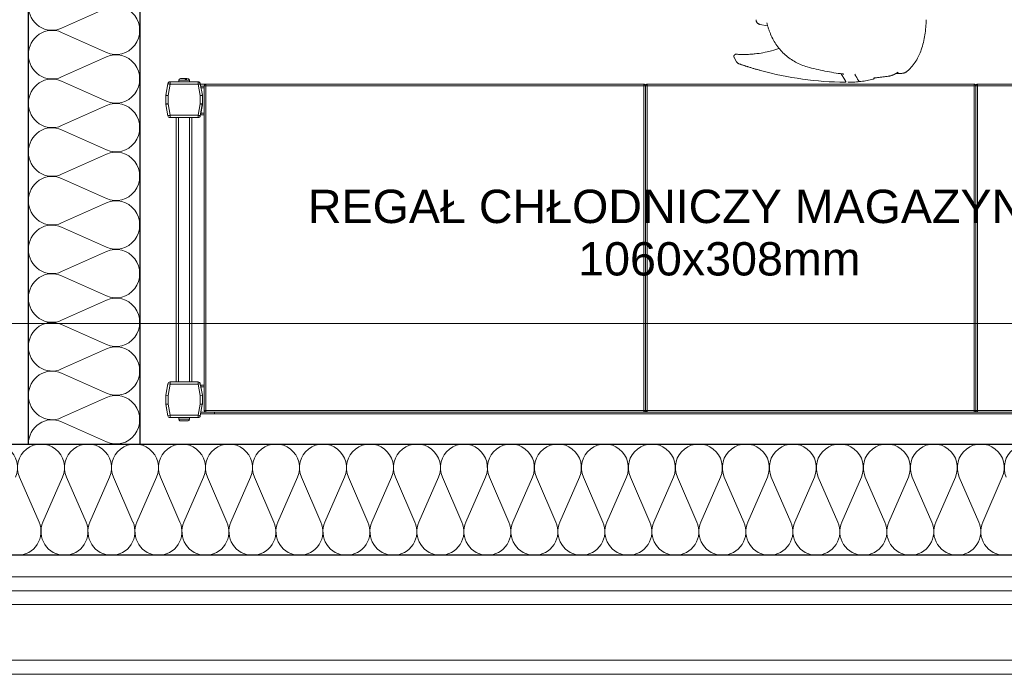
# Model space of a CAD drawing. Header units: millimetres. Extents: x 2016045 to 2079203, y -1576958 to -1542749.
# Tile 60 of 109: x 2037958 to 2038843, y -1560760 to -1560170. Entities that reach past the tile are written whole.
import ezdxf

# ---------------------------------------------------------------- set-up
doc = ezdxf.new("R2010")
doc.units = ezdxf.units.MM
doc.header["$MEASUREMENT"] = 0
doc.linetypes.add('Dashed', pattern=[5644.44, 2822.22, -2822.22])
for name, color, linetype, lineweight, true_color in [('balustrada_Nr_pióra__13', 7, 'Continuous', 5, 0xb6b6b6), ('Komory_Nr_pióra__2', 7, 'Continuous', 25, 0x0322fc), ('Regały_Nr_pióra__11', 7, 'Continuous', 5, 0x6d6d6d), ('Regały_Nr_pióra__12', 7, 'Continuous', 5, 0x9f9f9f), ('Wymiarowanie_Nr_pióra__3', 7, 'Continuous', 35, 0x008200)]:
    doc.layers.add(name, color=color, linetype=linetype, lineweight=lineweight, true_color=true_color)
for name, color, linetype, lineweight in [('Budowlane - Sciany Wew_Nr_pióra__251', 94, 'Continuous', 20), ('Komory_Nr_pióra__1', 7, 'Continuous', 0), ('Wymiarowanie_Nr_pióra__1', 7, 'Continuous', 0), ('Ściany_Nr_pióra__51', 5, 'Continuous', 13)]:
    doc.layers.add(name, color=color, linetype=linetype, lineweight=lineweight)
doc.layers.add('Wymiarowanie', color=7, linetype='Continuous')
doc.styles.add('GENERATED_STYLE_1', font='arial.ttf')
doc.dimstyles.new('GENERATED_STYLE__2', dxfattribs={"dimtxt": 125, "dimasz": 114, "dimexe": 0.18, "dimexo": 0, "dimgap": 0.09, "dimtad": 1, "dimdec": 0, "dimlfac": 0.1, "dimzin": 0, "dimdsep": 46, "dimtxsty": 'GENERATED_STYLE_1', "dimblk": 'ARROWHEAD_2', "dimblk1": 'ARROWHEAD_2', "dimblk2": 'ARROWHEAD_2', "dimcen": 0.09, "dimclrd": 7, "dimclre": 7, "dimclrt": 7, "dimadec": 4, "dimazin": 0, "dimtfac": 1, "dimtdec": 4, "dimtmove": 2, "dimatfit": 3, "dimfxl": 0, "dimtolj": 1, "dimtzin": 0, "dimarcsym": 0})
doc.dimstyles.new('GENERATED_STYLE__3', dxfattribs={"dimtxt": 125, "dimasz": 114, "dimexe": 0.18, "dimexo": 0, "dimgap": 0.09, "dimtad": 1, "dimdec": 0, "dimlfac": 0.1, "dimzin": 0, "dimdsep": 46, "dimtxsty": 'GENERATED_STYLE_1', "dimblk": 'ARROWHEAD_2', "dimblk1": 'ARROWHEAD_2', "dimblk2": 'ARROWHEAD_2', "dimcen": 0.09, "dimclrd": 7, "dimclre": 7, "dimclrt": 7, "dimadec": 4, "dimazin": 0, "dimtfac": 1, "dimtdec": 4, "dimtmove": 0, "dimatfit": 3, "dimfxl": 0, "dimtolj": 1, "dimtzin": 0, "dimarcsym": 0})
doc.dimstyles.new('GENERATED_STYLE__4', dxfattribs={"dimtxt": 125, "dimasz": 114, "dimexe": 0.18, "dimexo": 0, "dimgap": 0.09, "dimtad": 1, "dimtih": 1, "dimtoh": 1, "dimdec": 0, "dimlfac": 0.1, "dimzin": 0, "dimdsep": 46, "dimtxsty": 'GENERATED_STYLE_1', "dimblk": 'ARROWHEAD_2', "dimblk1": 'ARROWHEAD_2', "dimblk2": 'ARROWHEAD_2', "dimcen": 0.09, "dimclrd": 7, "dimclre": 7, "dimclrt": 7, "dimadec": 4, "dimazin": 0, "dimtfac": 1, "dimtdec": 4, "dimtmove": 2, "dimatfit": 3, "dimfxl": 0, "dimtolj": 1, "dimtzin": 0, "dimarcsym": 0})

# ---------------------------------------------------------------- blocks, each defined once
blk = doc.blocks.new('Izolacja cieplna 18_7')
at = {"layer": 'balustrada_Nr_pióra__13', "linetype": 'Continuous'}
for p, q in [((424.31, 70.2), (441.89, 29.8)), ((445.44, 29.8), (463.01, 70.2)), ((466.56, 70.2), (484.14, 29.8)), ((487.69, 29.8), (505.27, 70.2)), ((508.82, 70.2), (526.39, 29.8)), ((529.94, 29.8), (547.52, 70.2)), ((551.07, 70.2), (568.65, 29.8)), ((572.2, 29.8), (589.77, 70.2)), ((593.32, 70.2), (610.9, 29.8)), ((614.45, 29.8), (632.03, 70.2)), ((635.58, 70.2), (653.15, 29.8)), ((656.7, 29.8), (674.28, 70.2)), ((677.83, 70.2), (695.41, 29.8)), ((698.96, 29.8), (716.53, 70.2)), ((720.08, 70.2), (737.66, 29.8)), ((741.21, 29.8), (758.79, 70.2)), ((762.34, 70.2), (779.92, 29.8)), ((783.46, 29.8), (801.04, 70.2)), ((804.59, 70.2), (822.17, 29.8)), ((825.72, 29.8), (843.29, 70.2)), ((846.84, 70.2), (864.42, 29.8)), ((867.97, 29.8), (885.55, 70.2)), ((889.1, 70.2), (906.68, 29.8)), ((910.22, 29.8), (927.8, 70.2)), ((931.35, 70.2), (948.93, 29.8)), ((952.48, 29.8), (970.06, 70.2)), ((973.61, 70.2), (991.18, 29.8)), ((994.73, 29.8), (1012.31, 70.2)), ((1015.86, 70.2), (1033.44, 29.8)), ((1036.99, 29.8), (1054.56, 70.2)), ((1058.11, 70.2), (1075.69, 29.8)), ((1079.24, 29.8), (1096.82, 70.2)), ((1100.37, 70.2), (1117.94, 29.8)), ((1121.49, 29.8), (1139.07, 70.2)), ((1142.62, 70.2), (1160.2, 29.8)), ((1163.75, 29.8), (1181.32, 70.2)), ((1184.87, 70.2), (1202.45, 29.8)), ((1206, 29.8), (1223.58, 70.2)), ((1227.13, 70.2), (1244.7, 29.8)), ((1248.25, 29.8), (1265.83, 70.2)), ((1269.38, 70.2), (1286.96, 29.8)), ((1290.51, 29.8), (1308.08, 70.2))]:
    blk.add_line(p, q, dxfattribs=at)
for centre, start_param, end_param in [((401.41, 78.73), 4.299595, 8.266775), ((443.66, 78.73), 4.299595, 8.266775), ((485.92, 78.73), 4.299595, 8.266775), ((528.17, 78.73), 4.299595, 8.266775), ((570.42, 78.73), 4.299595, 8.266775), ((612.68, 78.73), 4.299595, 8.266775), ((654.93, 78.73), 4.299595, 8.266775), ((697.18, 78.73), 4.299595, 8.266775), ((739.44, 78.73), 4.299595, 8.266775), ((781.69, 78.73), 4.299595, 8.266775), ((823.94, 78.73), 4.299595, 8.266775), ((866.2, 78.73), 4.299595, 8.266775), ((908.45, 78.73), 4.299595, 8.266775), ((950.7, 78.73), 4.299595, 8.266775), ((992.96, 78.73), 4.299595, 8.266775), ((1035.21, 78.73), 4.299595, 8.266775), ((1077.46, 78.73), 4.299595, 8.266775), ((1119.72, 78.73), 4.299595, 8.266775), ((1161.97, 78.73), 4.299595, 8.266775), ((1204.22, 78.73), 4.299595, 8.266775), ((1246.48, 78.73), 4.299595, 8.266775), ((1288.73, 78.73), 4.299595, 8.266775), ((1330.99, 78.73), 4.299595, 8.266775), ((422.54, 21.27), 3.141593, 5.125182), ((464.79, 21.27), 1.158003, 3.141593), ((464.79, 21.27), 3.141593, 5.125182), ((507.04, 21.27), 1.158003, 3.141593), ((507.04, 21.27), 3.141593, 5.125182), ((549.29, 21.27), 1.158003, 3.141593), ((549.3, 21.27), 3.141593, 5.125182), ((591.55, 21.27), 1.158003, 3.141593), ((591.55, 21.27), 3.141593, 5.125182), ((633.8, 21.27), 1.158003, 3.141593), ((633.8, 21.27), 3.141593, 5.125182), ((676.06, 21.27), 1.158003, 3.141593), ((676.06, 21.27), 3.141593, 5.125182), ((718.31, 21.27), 1.158003, 3.141593), ((718.31, 21.27), 3.141593, 5.125182), ((760.56, 21.27), 1.158003, 3.141593), ((760.56, 21.27), 3.141593, 5.125182), ((802.82, 21.27), 1.158003, 3.141593), ((802.82, 21.27), 3.141593, 5.125182), ((845.07, 21.27), 1.158003, 3.141593), ((845.07, 21.27), 3.141593, 5.125182), ((887.32, 21.27), 1.158003, 3.141593), ((887.32, 21.27), 3.141593, 5.125182), ((929.58, 21.27), 1.158003, 3.141593), ((929.58, 21.27), 3.141593, 5.125182), ((971.83, 21.27), 1.158003, 3.141593), ((971.83, 21.27), 3.141593, 5.125182), ((1014.08, 21.27), 1.158003, 3.141593), ((1014.08, 21.27), 3.141593, 5.125182), ((1056.34, 21.27), 1.158003, 3.141593), ((1056.34, 21.27), 3.141593, 5.125182), ((1098.59, 21.27), 1.158003, 3.141593), ((1098.59, 21.27), 3.141593, 5.125182), ((1140.84, 21.27), 1.158003, 3.141593), ((1140.85, 21.27), 3.141593, 5.125182), ((1183.1, 21.27), 1.158003, 3.141593), ((1183.1, 21.27), 3.141593, 5.125182), ((1225.35, 21.27), 1.158003, 3.141593), ((1225.35, 21.27), 3.141593, 5.125182), ((1267.6, 21.27), 1.158003, 3.141593), ((1267.61, 21.27), 3.141593, 5.125182), ((1309.86, 21.27), 1.158003, 3.141593)]:
    blk.add_ellipse(centre, major_axis=(0, 21.27), ratio=0.993368, start_param=start_param, end_param=end_param, dxfattribs=at)
blk = doc.blocks.new('Izolacja cieplna 18_13')
at = {"layer": 'balustrada_Nr_pióra__13', "linetype": 'Continuous'}
for p, q in [((1.84, 70.2), (20.06, 29.8)), ((23.73, 29.8), (41.95, 70.2)), ((45.63, 70.2), (63.84, 29.8)), ((67.52, 29.8), (85.74, 70.2)), ((89.42, 70.2), (107.63, 29.8)), ((111.31, 29.8), (129.53, 70.2)), ((133.21, 70.2), (151.42, 29.8)), ((155.1, 29.8), (173.32, 70.2)), ((177, 70.2), (195.21, 29.8)), ((198.89, 29.8), (217.11, 70.2)), ((220.78, 70.2), (239, 29.8)), ((242.68, 29.8), (260.89, 70.2)), ((264.57, 70.2), (282.79, 29.8)), ((286.47, 29.8), (304.68, 70.2)), ((308.36, 70.2), (326.58, 29.8)), ((330.26, 29.8), (348.47, 70.2)), ((352.15, 70.2), (370.37, 29.8)), ((374.05, 29.8), (392.26, 70.2)), ((395.94, 70.2), (414.16, 29.8)), ((417.84, 29.8), (436.05, 70.2)), ((439.73, 70.2), (457.95, 29.8)), ((461.62, 29.8), (479.84, 70.2)), ((483.52, 70.2), (501.74, 29.8)), ((505.41, 29.8), (523.63, 70.2))]:
    blk.add_line(p, q, dxfattribs=at)
for centre, start_param, end_param in [((21.89, 78.73), 5.870391, 9.837571), ((65.68, 78.73), 5.870391, 9.837571), ((109.47, 78.73), 5.870391, 9.837571), ((153.26, 78.73), 5.870391, 9.837571), ((197.05, 78.73), 5.870391, 9.837571), ((240.84, 78.73), 5.870391, 9.837571), ((284.63, 78.73), 5.870391, 9.837571), ((328.42, 78.73), 5.870391, 9.837571), ((372.21, 78.73), 5.870391, 9.837571), ((416, 78.73), 5.870391, 9.837571), ((459.79, 78.73), 5.870391, 9.837571), ((503.57, 78.73), 5.870391, 9.837571), ((0, 21.27), 4.712389, 6.695979), ((43.79, 21.27), 2.7288, 4.712389), ((43.79, 21.27), 4.712389, 6.695979), ((87.58, 21.27), 2.7288, 4.712389), ((87.58, 21.27), 4.712389, 6.695979), ((131.37, 21.27), 2.7288, 4.712389), ((131.37, 21.27), 4.712389, 6.695979), ((175.16, 21.27), 2.7288, 4.712389), ((175.16, 21.27), 4.712389, 6.695979), ((218.94, 21.27), 2.7288, 4.712389), ((218.95, 21.27), 4.712389, 6.695979), ((262.73, 21.27), 2.7288, 4.712389), ((262.73, 21.27), 4.712389, 6.695979), ((306.52, 21.27), 2.7288, 4.712389), ((306.52, 21.27), 4.712389, 6.695979), ((350.31, 21.27), 2.7288, 4.712389), ((350.31, 21.27), 4.712389, 6.695979), ((394.1, 21.27), 2.7288, 4.712389), ((394.1, 21.27), 4.712389, 6.695979), ((437.89, 21.27), 2.7288, 4.712389), ((437.89, 21.27), 4.712389, 6.695979), ((481.68, 21.27), 2.7288, 4.712389), ((481.68, 21.27), 4.712389, 6.695979), ((525.47, 21.27), 2.7288, 4.712389)]:
    blk.add_ellipse(centre, major_axis=(21.89, 0), ratio=0.971374, start_param=start_param, end_param=end_param, dxfattribs=at)
blk = doc.blocks.new('*D101', base_point=(1682719.62, -1237567.41))
at = {"layer": 'Wymiarowanie_Nr_pióra__1', "linetype": 'Continuous'}
for p, q in [((2037589.9, -1558816.42), (2037589.9, -1560670.91)), ((2037477.4, -1560670.91), (2037702.4, -1560670.91))]:
    blk.add_line(p, q, dxfattribs=at)
at = {"layer": 'Wymiarowanie_Nr_pióra__3', "linetype": 'Continuous'}
for p, q in [((2037664.9, -1558859.72), (2037514.9, -1558773.12)), ((2037664.9, -1560714.22), (2037514.9, -1560627.61))]:
    blk.add_line(p, q, dxfattribs=at)
at = {"layer": 'Wymiarowanie_Nr_pióra__1', "insert": (2037566.96, -1560129.2), "char_height": 125, "attachment_point": 7, "rotation": 90, "style": 'GENERATED_STYLE_1'}
blk.add_mtext('\\A1;{\\fArial|b0|i0|c238|p38;185\\fArial|b0|i0|c238|p38;\\A1{\\H.66x;\\S5^  ;}}', dxfattribs=at)
blk = doc.blocks.new('ARROWHEAD_2')
at = {"color": 0, "linetype": 'Continuous', "lineweight": 0}
for p, q in [((-0.3781, -0.655), (0.3781, 0.655)), ((0, 0), (-1, 0))]:
    blk.add_line(p, q, dxfattribs=at)
blk = doc.blocks.new('*D102', base_point=(1682719.62, -1237567.41))
at = {"layer": 'Wymiarowanie_Nr_pióra__1', "linetype": 'Continuous'}
for p, q in [((2037477.4, -1560670.91), (2037702.4, -1560670.91)), ((2037589.9, -1560670.91), (2037589.9, -1560770.91)), ((2037477.4, -1560770.91), (2037702.4, -1560770.91))]:
    blk.add_line(p, q, dxfattribs=at)
at = {"layer": 'Wymiarowanie_Nr_pióra__3', "linetype": 'Continuous'}
for p, q in [((2037664.9, -1560714.22), (2037514.9, -1560627.61)), ((2037664.9, -1560814.21), (2037514.9, -1560727.61))]:
    blk.add_line(p, q, dxfattribs=at)
blk = doc.blocks.new('*D103', base_point=(1682719.62, -1237567.41))
at = {"layer": 'Wymiarowanie_Nr_pióra__1', "linetype": 'Continuous'}
for p, q in [((2037477.4, -1560770.91), (2037702.4, -1560770.91)), ((2037589.9, -1560770.91), (2037589.9, -1567206.94)), ((2037477.4, -1567206.94), (2037702.4, -1567206.94)), ((2037589.9, -1567206.94), (2037589.9, -1567280.29))]:
    blk.add_line(p, q, dxfattribs=at)
at = {"layer": 'Wymiarowanie_Nr_pióra__3', "linetype": 'Continuous'}
for p, q in [((2037664.9, -1560814.21), (2037514.9, -1560727.61)), ((2037514.9, -1567163.64), (2037664.9, -1567250.24))]:
    blk.add_line(p, q, dxfattribs=at)
at = {"layer": 'Wymiarowanie_Nr_pióra__1', "char_height": 125, "attachment_point": 7, "rotation": 90, "style": 'GENERATED_STYLE_1'}
for s, insert in [('\\A1;{\\fArial|b0|i0|c238|p38;10}', (2037564.9, -1560973.99)), ('\\A1;{\\fArial|b0|i0|c238|p38;643\\fArial|b0|i0|c238|p38;\\A1{\\H.66x;\\S5^  ;}}', (2037567.04, -1564002.87))]:
    blk.add_mtext(s, dxfattribs=dict(at, insert=insert))
blk = doc.blocks.new('*D125', base_point=(1682719.62, -1237567.41))
at = {"layer": 'Wymiarowanie_Nr_pióra__1', "linetype": 'Continuous'}
for p, q in [((2044173.52, -1559800.94), (2043948.52, -1559800.94)), ((2044061.02, -1563400.94), (2044061.02, -1559800.94)), ((2044173.52, -1563400.94), (2043948.52, -1563400.94))]:
    blk.add_line(p, q, dxfattribs=at)
at = {"layer": 'Wymiarowanie_Nr_pióra__3', "linetype": 'Continuous'}
for p, q in [((2043986.02, -1559757.64), (2044136.02, -1559844.24)), ((2043986.02, -1563357.64), (2044136.02, -1563444.24))]:
    blk.add_line(p, q, dxfattribs=at)
at = {"layer": 'Wymiarowanie_Nr_pióra__1', "insert": (2044036.02, -1561743.23), "char_height": 125, "attachment_point": 7, "rotation": 90, "style": 'GENERATED_STYLE_1'}
blk.add_mtext('\\A1;{\\fArial|b0|i0|c238|p38;360}', dxfattribs=at)
blk = doc.blocks.new('*D142', base_point=(1682719.62, -1237567.41))
at = {"layer": 'Wymiarowanie_Nr_pióra__1', "linetype": 'Continuous'}
for p, q in [((2021278.91, -1559800.94), (2021053.91, -1559800.94)), ((2021166.41, -1563400.94), (2021166.41, -1559800.94)), ((2021278.91, -1563400.94), (2021053.91, -1563400.94))]:
    blk.add_line(p, q, dxfattribs=at)
at = {"layer": 'Wymiarowanie_Nr_pióra__3', "linetype": 'Continuous'}
for p, q in [((2021091.41, -1559757.64), (2021241.41, -1559844.24)), ((2021091.41, -1563357.64), (2021241.41, -1563444.24))]:
    blk.add_line(p, q, dxfattribs=at)
at = {"layer": 'Wymiarowanie_Nr_pióra__1', "insert": (2021141.41, -1561743.23), "char_height": 125, "attachment_point": 7, "rotation": 90, "style": 'GENERATED_STYLE_1'}
blk.add_mtext('\\A1;{\\fArial|b0|i0|c238|p38;360}', dxfattribs=at)
blk = doc.blocks.new('*D186', base_point=(1682719.62, -1237567.41))
at = {"layer": 'Wymiarowanie_Nr_pióra__1', "linetype": 'Continuous'}
for p, q in [((2036246.94, -1560555.47), (2036246.94, -1560330.47)), ((2041101.04, -1560555.47), (2041101.04, -1560330.47)), ((2036246.94, -1560442.97), (2041101.04, -1560442.97)), ((2041101.04, -1560442.97), (2041174.39, -1560442.97))]:
    blk.add_line(p, q, dxfattribs=at)
at = {"layer": 'Wymiarowanie_Nr_pióra__3', "linetype": 'Continuous'}
for p, q in [((2036290.24, -1560367.97), (2036203.64, -1560517.97)), ((2041057.74, -1560517.97), (2041144.34, -1560367.97))]:
    blk.add_line(p, q, dxfattribs=at)
at = {"layer": 'Wymiarowanie_Nr_pióra__1', "insert": (2039362.04, -1560420.03), "char_height": 125, "attachment_point": 7, "style": 'GENERATED_STYLE_1'}
blk.add_mtext('\\A1;{\\fArial|b0|i0|c238|p38;485\\fArial|b0|i0|c238|p38;\\A1{\\H.66x;\\S5^  ;}}', dxfattribs=at)

msp = doc.modelspace()

# ---------------------------------------------------------------- linework, layer by layer
at = {"layer": 'Budowlane - Sciany Wew_Nr_pióra__251', "linetype": 'Continuous'}
for p, q in [((2039338.89, -1560683.42), (2036234.44, -1560683.42)), ((2039326.39, -1560695.92), (2036221.94, -1560695.92)), ((2033333.74, -1560745.91), (2039326.39, -1560745.91)), ((2033321.24, -1560758.41), (2039338.89, -1560758.41))]:
    msp.add_line(p, q, dxfattribs=at)
at = {"layer": 'Komory_Nr_pióra__1', "linetype": 'Dashed'}
for p, q in [((2038620.12, -1560169.65), (2038620.39, -1560170.85)), ((2038630.56, -1560175.12), (2038623.59, -1560173.89)), ((2038619.43, -1560200.37), (2038618.49, -1560200.47)), ((2038620.88, -1560200.2), (2038619.43, -1560200.37)), ((2038622.84, -1560199.94), (2038620.88, -1560200.2)), ((2038624.64, -1560199.67), (2038622.84, -1560199.94)), ((2038626.38, -1560199.37), (2038624.64, -1560199.67)), ((2038628.28, -1560199.01), (2038626.38, -1560199.37)), ((2038630.04, -1560198.64), (2038628.28, -1560199.01)), ((2038631.68, -1560198.27), (2038630.04, -1560198.64)), ((2038634.03, -1560197.69), (2038631.68, -1560198.27)), ((2038636.07, -1560197.13), (2038634.03, -1560197.69)), ((2038638.05, -1560196.55), (2038636.07, -1560197.13)), ((2038639.85, -1560195.98), (2038638.05, -1560196.55)), ((2038640.91, -1560195.62), (2038639.85, -1560195.98)), ((2038602.7, -1560207.59), (2038600.48, -1560203.74)), ((2038602.86, -1560207.84), (2038602.7, -1560207.59)), ((2038603.04, -1560208.08), (2038602.86, -1560207.84)), ((2038603.22, -1560208.29), (2038603.04, -1560208.08)), ((2038603.44, -1560208.51), (2038603.22, -1560208.29)), ((2038603.65, -1560208.7), (2038603.44, -1560208.51)), ((2038603.86, -1560208.85), (2038603.65, -1560208.7)), ((2038604.08, -1560209), (2038603.86, -1560208.85)), ((2038604.3, -1560209.12), (2038604.08, -1560209)), ((2038604.54, -1560209.24), (2038604.3, -1560209.12)), ((2038604.81, -1560209.35), (2038604.54, -1560209.24)), ((2038604.99, -1560209.41), (2038604.81, -1560209.35)), ((2038699.91, -1560223.68), (2038696.81, -1560218.31)), ((2038698.43, -1560218.53), (2038698.15, -1560218.49)), ((2038698.67, -1560218.57), (2038698.43, -1560218.53)), ((2038698.78, -1560218.6), (2038698.67, -1560218.57)), ((2038698.87, -1560218.62), (2038698.78, -1560218.6)), ((2038698.89, -1560218.63), (2038698.87, -1560218.62)), ((2038698.93, -1560218.64), (2038698.89, -1560218.63)), ((2038698.96, -1560218.66), (2038698.93, -1560218.64)), ((2038750.37, -1560217.95), (2038746.16, -1560217.95)), ((2038700.78, -1560225.18), (2038699.91, -1560223.68)), ((2038725.58, -1560223.09), (2038725.39, -1560223.15)), ((2038725.76, -1560223), (2038725.58, -1560223.09)), ((2038725.93, -1560222.89), (2038725.76, -1560223)), ((2038726.09, -1560222.76), (2038725.93, -1560222.89)), ((2038726.23, -1560222.6), (2038726.09, -1560222.76)), ((2038726.37, -1560222.43), (2038726.23, -1560222.6)), ((2038726.49, -1560222.25), (2038726.37, -1560222.43)), ((2038726.6, -1560222.05), (2038726.49, -1560222.25))]:
    msp.add_line(p, q, dxfattribs=at)
for centre, radius, start, end in [((2038624.29, -1560169.95), 4, 193.01997, 260.15844), ((2038696.75, -1560156.11), 68.86, 193.85155, 202.83097), ((2038683.12, -1560168.87), 90, 342, 359.5), ((2038679.79, -1560163.79), 50.25, 202.26116, 254.29276), ((2038602.22, -1560202.74), 2, 83.3009, 209.95416), ((2038608.71, -1560100.94), 100.01, 266.40982, 275.61023), ((2038725.92, -1560182.77), 45, 313.34684, 342), ((2038702, -1559929.63), 296.12, 250.87797, 252.59047), ((2038703.25, -1559925.81), 300.14, 252.57991, 254.7416), ((2038703.21, -1559925.95), 300, 254.7421, 269.45189), ((2038727.02, -1559988.45), 231.84, 254.78602, 262.84551), ((2037358.02, -1561003.27), 1562.21, 29.85022, 30.14976), ((2037024.01, -1545625.14), 14695.87, 276.651214, 276.700849), ((2038736.56, -1560203.06), 17.7, 277.286, 300.16019), ((2038706.31, -1560150.13), 78.66, 299.83997, 301.9601), ((2038750.62, -1560208.94), 9.02, 268.52046, 313.32375), ((2038700.34, -1560225.43), 0.5, 269.45092, 30), ((2038703.41, -1560225.45), 0.5, 210.00446, 270.18217), ((2038703.12, -1560135.95), 90, 270.18455, 284.3275)]:
    msp.add_arc(centre, radius, start, end, dxfattribs=at)
at = {"layer": 'Komory_Nr_pióra__2', "linetype": 'Continuous'}
for p, q in [((2037965.91, -1560551.44), (2037965.91, -1560025.97)), ((2038065.91, -1560025.97), (2038065.91, -1560551.44)), ((2036355.91, -1560551.44), (2039165.91, -1560551.44)), ((2039265.91, -1560651.44), (2036265.91, -1560651.44))]:
    msp.add_line(p, q, dxfattribs=at)
at = {"layer": 'Regały_Nr_pióra__12', "linetype": 'Continuous'}
for p, q in [((2038091.27, -1560227.24), (2038089.44, -1560237.59)), ((2038091.27, -1560227.33), (2038089.44, -1560237.68)), ((2038091.3, -1560227.34), (2038091.27, -1560227.33)), ((2038091.42, -1560227.36), (2038091.3, -1560227.34)), ((2038091.6, -1560227.39), (2038091.42, -1560227.36)), ((2038093.24, -1560227.68), (2038091.44, -1560237.85)), ((2038091.84, -1560227.43), (2038091.6, -1560227.39)), ((2038092.14, -1560227.49), (2038091.84, -1560227.43)), ((2038092.48, -1560227.55), (2038092.14, -1560227.49)), ((2038092.85, -1560227.61), (2038092.48, -1560227.55)), ((2038093.24, -1560227.68), (2038092.85, -1560227.61)), ((2038118.48, -1560225.59), (2038093.24, -1560225.59)), ((2038093.24, -1560225.68), (2038093.24, -1560227.68)), ((2038118.48, -1560225.68), (2038093.24, -1560225.68)), ((2038093.24, -1560227.68), (2038396.1, -1560227.68)), ((2038101.11, -1560224.09), (2038101.11, -1560225.59)), ((2038110.61, -1560224.09), (2038101.11, -1560224.09)), ((2038106.52, -1560222.59), (2038102.61, -1560222.59)), ((2038106.73, -1560222.69), (2038106.52, -1560222.59)), ((2038106.7, -1560222.59), (2038108.43, -1560222.59)), ((2038106.9, -1560222.94), (2038106.73, -1560222.69)), ((2038107.02, -1560223.32), (2038106.9, -1560222.94)), ((2038107.09, -1560223.79), (2038107.02, -1560223.32)), ((2038108.2, -1560223.79), (2038107.09, -1560223.79)), ((2038107.63, -1560222.59), (2038107.83, -1560222.68)), ((2038107.83, -1560222.68), (2038108, -1560222.93)), ((2038108, -1560222.93), (2038108.13, -1560223.31)), ((2038108.13, -1560223.31), (2038108.2, -1560223.79)), ((2038108.66, -1560222.59), (2038108.43, -1560222.59)), ((2038110.61, -1560225.59), (2038110.61, -1560224.09)), ((2038118.48, -1560227.68), (2038118.48, -1560225.68)), ((2038118.86, -1560227.61), (2038118.48, -1560227.68)), ((2038120.27, -1560237.85), (2038118.48, -1560227.68)), ((2038119.23, -1560227.55), (2038118.86, -1560227.61)), ((2038119.57, -1560227.49), (2038119.23, -1560227.55)), ((2038119.87, -1560227.43), (2038119.57, -1560227.49)), ((2038120.12, -1560227.39), (2038119.87, -1560227.43)), ((2038120.3, -1560227.36), (2038120.12, -1560227.39)), ((2038120.41, -1560227.34), (2038120.3, -1560227.36)), ((2038120.45, -1560227.33), (2038120.41, -1560227.34)), ((2038122.27, -1560237.59), (2038120.45, -1560227.24)), ((2038122.27, -1560237.68), (2038120.45, -1560227.33)), ((2038123.77, -1560229.34), (2038120.82, -1560229.34)), ((2038123.87, -1560228.72), (2038123.77, -1560229.26)), ((2038123.77, -1560229.24), (2038123.77, -1560521.24)), ((2039114.77, -1560229.24), (2038123.77, -1560229.24)), ((2038124.19, -1560228.24), (2038123.87, -1560228.72)), ((2038124.41, -1560228.05), (2038124.19, -1560228.24)), ((2038124.68, -1560227.9), (2038124.41, -1560228.05)), ((2038124.97, -1560227.81), (2038124.68, -1560227.9)), ((2038125.27, -1560227.77), (2038124.97, -1560227.81)), ((2038125.27, -1560522.74), (2038125.27, -1560227.74)), ((2038519.27, -1560227.74), (2038125.27, -1560227.74)), ((2038519.27, -1560522.74), (2038519.27, -1560227.74)), ((2038519.58, -1560227.81), (2038519.27, -1560227.77)), ((2038519.87, -1560227.9), (2038519.58, -1560227.81)), ((2038520.13, -1560228.05), (2038519.87, -1560227.9)), ((2038520.36, -1560228.24), (2038520.13, -1560228.05)), ((2038520.67, -1560228.72), (2038520.36, -1560228.24)), ((2038520.77, -1560229.26), (2038520.67, -1560228.72)), ((2038520.87, -1560228.72), (2038520.77, -1560229.26)), ((2038520.77, -1560521.24), (2038520.77, -1560229.24)), ((2038521.19, -1560228.24), (2038520.87, -1560228.72)), ((2038521.41, -1560228.05), (2038521.19, -1560228.24)), ((2038521.68, -1560227.9), (2038521.41, -1560228.05)), ((2038521.97, -1560227.81), (2038521.68, -1560227.9)), ((2038522.27, -1560227.77), (2038521.97, -1560227.81)), ((2038522.27, -1560522.74), (2038522.27, -1560227.74)), ((2038816.27, -1560227.74), (2038522.27, -1560227.74)), ((2038816.27, -1560522.74), (2038816.27, -1560227.74)), ((2038816.58, -1560227.81), (2038816.27, -1560227.77)), ((2038816.87, -1560227.9), (2038816.58, -1560227.81)), ((2038817.13, -1560228.05), (2038816.87, -1560227.9)), ((2038817.36, -1560228.24), (2038817.13, -1560228.05)), ((2038817.67, -1560228.72), (2038817.36, -1560228.24)), ((2038817.77, -1560229.26), (2038817.67, -1560228.72)), ((2038817.87, -1560228.72), (2038817.77, -1560229.26)), ((2038817.77, -1560229.24), (2038817.77, -1560521.24)), ((2038818.19, -1560228.24), (2038817.87, -1560228.72)), ((2038818.41, -1560228.05), (2038818.19, -1560228.24)), ((2038818.68, -1560227.9), (2038818.41, -1560228.05)), ((2038818.97, -1560227.81), (2038818.68, -1560227.9)), ((2038819.27, -1560227.77), (2038818.97, -1560227.81)), ((2038819.27, -1560522.74), (2038819.27, -1560227.74)), ((2039113.27, -1560227.74), (2038819.27, -1560227.74)), ((2038089.44, -1560237.59), (2038089.44, -1560245.59)), ((2038089.44, -1560237.68), (2038089.47, -1560237.68)), ((2038089.47, -1560237.68), (2038089.56, -1560237.69)), ((2038089.56, -1560237.69), (2038089.71, -1560237.7)), ((2038089.71, -1560237.7), (2038089.91, -1560237.72)), ((2038089.91, -1560237.72), (2038090.16, -1560237.74)), ((2038090.16, -1560237.74), (2038090.44, -1560237.77)), ((2038090.44, -1560237.77), (2038090.76, -1560237.79)), ((2038090.76, -1560237.79), (2038091.09, -1560237.82)), ((2038091.09, -1560237.82), (2038091.44, -1560237.85)), ((2038091.44, -1560237.85), (2038091.44, -1560245.5)), ((2038120.27, -1560237.85), (2038120.66, -1560237.82)), ((2038120.27, -1560245.5), (2038120.27, -1560237.85)), ((2038120.66, -1560237.82), (2038121.04, -1560237.79)), ((2038121.04, -1560237.79), (2038121.38, -1560237.76)), ((2038123.77, -1560230.84), (2038121.08, -1560230.84)), ((2038121.38, -1560237.76), (2038121.69, -1560237.73)), ((2038121.69, -1560237.73), (2038121.94, -1560237.71)), ((2038121.94, -1560237.71), (2038122.12, -1560237.69)), ((2038122.12, -1560237.69), (2038122.24, -1560237.68)), ((2038122.24, -1560237.68), (2038122.27, -1560237.68)), ((2038122.27, -1560237.59), (2038122.27, -1560246.34)), ((2038089.44, -1560245.5), (2038091.44, -1560245.5)), ((2038089.44, -1560245.59), (2038089.44, -1560245.61)), ((2038089.51, -1560245.84), (2038089.47, -1560245.85)), ((2038089.47, -1560245.85), (2038091.27, -1560256.03)), ((2038089.62, -1560245.83), (2038089.51, -1560245.84)), ((2038089.8, -1560245.79), (2038089.62, -1560245.83)), ((2038090.05, -1560245.75), (2038089.8, -1560245.79)), ((2038090.35, -1560245.7), (2038090.05, -1560245.75)), ((2038090.69, -1560245.64), (2038090.35, -1560245.7)), ((2038091.06, -1560245.57), (2038090.69, -1560245.64)), ((2038091.44, -1560245.5), (2038091.06, -1560245.57)), ((2038091.44, -1560245.5), (2038093.24, -1560255.68)), ((2038118.48, -1560255.68), (2038120.27, -1560245.5)), ((2038120.27, -1560245.5), (2038122.27, -1560245.5)), ((2038120.66, -1560245.57), (2038120.27, -1560245.5)), ((2038120.45, -1560256.03), (2038122.24, -1560245.85)), ((2038121.03, -1560245.64), (2038120.66, -1560245.57)), ((2038122.27, -1560246.34), (2038120.91, -1560254.1)), ((2038121.37, -1560245.7), (2038121.03, -1560245.64)), ((2038121.67, -1560245.75), (2038121.37, -1560245.7)), ((2038121.91, -1560245.79), (2038121.67, -1560245.75)), ((2038122.09, -1560245.83), (2038121.91, -1560245.79)), ((2038122.21, -1560245.84), (2038122.09, -1560245.83)), ((2038122.24, -1560245.85), (2038122.21, -1560245.84)), ((2038091.27, -1560256.03), (2038091.3, -1560256.02)), ((2038091.3, -1560256.02), (2038091.42, -1560256)), ((2038091.42, -1560256), (2038091.6, -1560255.97)), ((2038091.6, -1560255.97), (2038091.84, -1560255.92)), ((2038091.84, -1560255.92), (2038092.14, -1560255.87)), ((2038092.14, -1560255.87), (2038092.48, -1560255.81)), ((2038092.48, -1560255.81), (2038092.85, -1560255.75)), ((2038092.85, -1560255.75), (2038093.24, -1560255.68)), ((2038093.24, -1560255.68), (2038118.48, -1560255.68)), ((2038093.24, -1560255.68), (2038093.24, -1560257.68)), ((2038118.48, -1560257.68), (2038118.48, -1560255.68)), ((2038118.48, -1560255.68), (2038118.86, -1560255.75)), ((2038118.86, -1560255.75), (2038119.23, -1560255.81)), ((2038119.23, -1560255.81), (2038119.57, -1560255.87)), ((2038119.57, -1560255.87), (2038119.87, -1560255.92)), ((2038119.87, -1560255.92), (2038120.12, -1560255.97)), ((2038120.12, -1560255.97), (2038120.3, -1560256)), ((2038120.3, -1560256), (2038120.41, -1560256.02)), ((2038120.41, -1560256.02), (2038120.45, -1560256.03)), ((2038120.7, -1560255.25), (2038120.69, -1560255.32)), ((2038120.69, -1560255.32), (2038120.69, -1560255.34)), ((2038123.77, -1560255.34), (2038120.69, -1560255.34)), ((2038120.72, -1560255.14), (2038120.7, -1560255.25)), ((2038120.75, -1560254.99), (2038120.72, -1560255.14)), ((2038120.78, -1560254.81), (2038120.75, -1560254.99)), ((2038120.82, -1560254.59), (2038120.78, -1560254.81)), ((2038120.86, -1560254.35), (2038120.82, -1560254.59)), ((2038123.77, -1560253.84), (2038120.95, -1560253.84)), ((2038093.24, -1560257.68), (2038118.48, -1560257.68)), ((2038098.86, -1560257.68), (2038098.86, -1560495.59)), ((2038100.86, -1560257.68), (2038100.86, -1560495.59)), ((2038110.86, -1560257.68), (2038110.86, -1560495.59)), ((2038112.86, -1560257.68), (2038112.86, -1560495.59)), ((2038089.44, -1560507.59), (2038091.27, -1560497.24)), ((2038093.24, -1560497.59), (2038091.27, -1560497.24)), ((2038093.24, -1560497.59), (2038091.44, -1560507.77)), ((2038093.24, -1560495.59), (2038093.24, -1560497.59)), ((2038118.48, -1560495.59), (2038093.24, -1560495.59)), ((2038118.48, -1560497.59), (2038093.24, -1560497.59)), ((2038118.48, -1560497.59), (2038118.48, -1560495.59)), ((2038120.45, -1560497.24), (2038118.48, -1560497.59)), ((2038120.27, -1560507.77), (2038118.48, -1560497.59)), ((2038122.27, -1560507.59), (2038120.45, -1560497.24)), ((2038123.77, -1560498.34), (2038120.69, -1560498.34)), ((2038120.69, -1560498.34), (2038120.69, -1560498.37)), ((2038120.69, -1560498.37), (2038120.71, -1560498.46)), ((2038120.71, -1560498.46), (2038120.73, -1560498.59)), ((2038120.73, -1560498.59), (2038120.76, -1560498.78)), ((2038120.76, -1560498.78), (2038120.85, -1560499.27)), ((2038120.85, -1560499.27), (2038120.9, -1560499.55)), ((2038120.95, -1560499.84), (2038122.27, -1560507.34)), ((2038123.77, -1560499.84), (2038120.95, -1560499.84)), ((2038089.44, -1560515.59), (2038089.44, -1560507.59)), ((2038089.44, -1560507.59), (2038091.44, -1560507.77)), ((2038091.44, -1560507.77), (2038091.44, -1560515.42)), ((2038120.27, -1560507.77), (2038122.27, -1560507.59)), ((2038120.27, -1560515.42), (2038120.27, -1560507.77)), ((2038122.27, -1560507.34), (2038122.27, -1560515.59)), ((2038089.44, -1560515.42), (2038091.44, -1560515.42)), ((2038091.27, -1560525.94), (2038089.44, -1560515.59)), ((2038089.47, -1560515.76), (2038091.27, -1560525.94)), ((2038091.44, -1560515.42), (2038089.51, -1560515.76)), ((2038091.44, -1560515.42), (2038093.24, -1560525.59)), ((2038118.48, -1560525.59), (2038120.27, -1560515.42)), ((2038120.27, -1560515.42), (2038122.27, -1560515.42)), ((2038122.21, -1560515.76), (2038120.27, -1560515.42)), ((2038120.45, -1560525.94), (2038122.24, -1560515.76)), ((2038122.24, -1560515.76), (2038122.21, -1560515.76)), ((2038122.27, -1560515.59), (2038122.24, -1560515.76)), ((2038123.77, -1560521.24), (2039114.77, -1560521.24)), ((2038091.27, -1560525.94), (2038091.3, -1560525.93)), ((2038091.3, -1560525.93), (2038093.24, -1560525.59)), ((2038093.24, -1560525.59), (2038118.48, -1560525.59)), ((2038093.24, -1560525.59), (2038093.24, -1560527.59)), ((2038093.24, -1560527.59), (2038118.48, -1560527.59)), ((2038101.11, -1560527.59), (2038101.11, -1560529.09)), ((2038101.11, -1560529.09), (2038110.61, -1560529.09)), ((2038101.14, -1560529.39), (2038101.18, -1560529.39)), ((2038101.18, -1560529.39), (2038101.36, -1560529.86)), ((2038101.36, -1560529.86), (2038101.69, -1560530.24)), ((2038101.69, -1560530.24), (2038102.12, -1560530.49)), ((2038102.12, -1560530.49), (2038102.66, -1560530.59)), ((2038102.66, -1560530.59), (2038109.05, -1560530.59)), ((2038109.05, -1560530.59), (2038109.56, -1560530.51)), ((2038109.56, -1560530.51), (2038110.01, -1560530.26)), ((2038110.01, -1560530.26), (2038110.35, -1560529.87)), ((2038110.35, -1560529.87), (2038110.54, -1560529.39)), ((2038110.54, -1560529.39), (2038110.58, -1560529.39)), ((2038110.61, -1560529.09), (2038110.61, -1560527.59)), ((2038118.48, -1560527.59), (2038118.48, -1560525.59)), ((2038118.48, -1560525.59), (2038120.41, -1560525.93)), ((2039117.82, -1560524.34), (2038120.73, -1560524.34)), ((2039117.55, -1560522.84), (2038121, -1560522.84)), ((2038125.27, -1560522.74), (2038519.27, -1560522.74)), ((2038133.27, -1560522.74), (2038133.27, -1560524.34)), ((2038522.27, -1560522.74), (2038816.27, -1560522.74)), ((2038819.27, -1560522.74), (2039113.27, -1560522.74))]:
    msp.add_line(p, q, dxfattribs=at)
for centre, radius, start, end in [((2038093.24, -1560227.59), 2, 90, 170), ((2038093.24, -1560227.68), 2, 90, 170), ((2038102.61, -1560224.09), 1.5, 90, 180), ((2038109.11, -1560224.09), 1.5, 0, 90), ((2038118.48, -1560227.59), 2, 10, 90), ((2038118.48, -1560227.68), 2, 10, 90), ((2038091.44, -1560245.5), 2, 180, 190), ((2038120.27, -1560245.5), 2, 350, 0), ((2038093.24, -1560255.68), 2, 190, 270), ((2038118.48, -1560255.68), 2, 270, 350), ((2038093.24, -1560497.59), 2, 90, 170), ((2038118.48, -1560497.59), 2, 10, 90), ((2038091.44, -1560515.42), 2, 180, 190), ((2038120.27, -1560515.42), 2, 350, 0), ((2038125.27, -1560521.24), 1.5, 180, 270), ((2038519.27, -1560521.24), 1.5, 270, 0), ((2038522.27, -1560521.24), 1.5, 180, 270), ((2038816.27, -1560521.24), 1.5, 270, 0), ((2038819.27, -1560521.24), 1.5, 180, 270), ((2038093.24, -1560525.59), 2, 190, 270), ((2038102.61, -1560529.09), 1.5, 180, 191.53696), ((2038109.11, -1560529.09), 1.5, 348.46304, 0), ((2038118.48, -1560525.59), 2, 270, 350)]:
    msp.add_arc(centre, radius, start, end, dxfattribs=at)
at = {"layer": 'Ściany_Nr_pióra__51', "linetype": 'Continuous'}
msp.add_line((2039351.39, -1560670.91), (2036246.94, -1560670.91), dxfattribs=at)

# ---------------------------------------------------------------- block references
at = {"layer": 'balustrada_Nr_pióra__13', "linetype": 'Continuous', "xscale": -1, "zscale": 1000, "rotation": 270}
msp.add_blockref('Izolacja cieplna 18_13', (2037965.91, -1560551.44), dxfattribs=at)
at = {"layer": 'balustrada_Nr_pióra__13', "linetype": 'Continuous', "xscale": -1, "zscale": 1000}
msp.add_blockref('Izolacja cieplna 18_7', (2039265.91, -1560651.47), dxfattribs=at)

# ---------------------------------------------------------------- texts
at = {"layer": 'Regały_Nr_pióra__11', "linetype": 'Continuous', "char_height": 30, "attachment_point": 7, "style": 'GENERATED_STYLE_1'}
for s, insert in [('\\A1;{\\fArial|b0|i0|c238|p38;REGAŁ CHŁODNICZY MAGAZYNOWY}', (2038217.2, -1560353.07)), ('\\A1;{\\fArial|b0|i0|c238|p38;1060x308mm}', (2038460.22, -1560400.23))]:
    msp.add_mtext(s, dxfattribs=dict(at, insert=insert))

# ---------------------------------------------------------------- dimensions: what is measured, and where the dimension line sits
at = {"layer": 'Wymiarowanie', "linetype": 'Continuous'}
for base, p1, p2, angle, dimstyle, picture, middle in [((2037589.9, -1560670.91), (2039307.93, -1558816.42), (2036246.94, -1560670.91), 270, 'GENERATED_STYLE__2', '*D101', (2037502.4, -1559861.77)), ((2044061.02, -1559800.94), (2044231.02, -1563400.94), (2020876.35, -1559800.94), 90, 'GENERATED_STYLE__3', '*D125', (2043973.52, -1561600.94)), ((2021166.41, -1559800.94), (2020876.35, -1563400.94), (2044226.02, -1559800.94), 90, 'GENERATED_STYLE__3', '*D142', (2021078.91, -1561600.94)), ((2037589.9, -1560770.91), (2036246.94, -1560670.91), (2039351.39, -1560770.91), 270, 'GENERATED_STYLE__2', '*D102', (2037502.4, -1560879.13)), ((2037589.9, -1567206.94), (2039351.39, -1560770.91), (2038780.39, -1567206.94), 270, 'GENERATED_STYLE__2', '*D103', (2037502.4, -1563735.44))]:
    dim = msp.add_linear_dim(base=base, p1=p1, p2=p2, angle=angle, dimstyle=dimstyle, dxfattribs=at)
    dim.commit()
    dim.dimension.update_dxf_attribs({"geometry": picture, "text_midpoint": middle, "dimtype": 160, "text_rotation": 90})
dim = msp.add_linear_dim(base=(2041101.04, -1560442.97), p1=(2036246.94, -1560670.91), p2=(2041101.04, -1560670.91), dimstyle='GENERATED_STYLE__4', dxfattribs=at)
dim.commit()
dim.dimension.update_dxf_attribs({"geometry": '*D186', "text_midpoint": (2039629.47, -1560355.47), "dimtype": 160})

doc.saveas('drawing.dxf')
